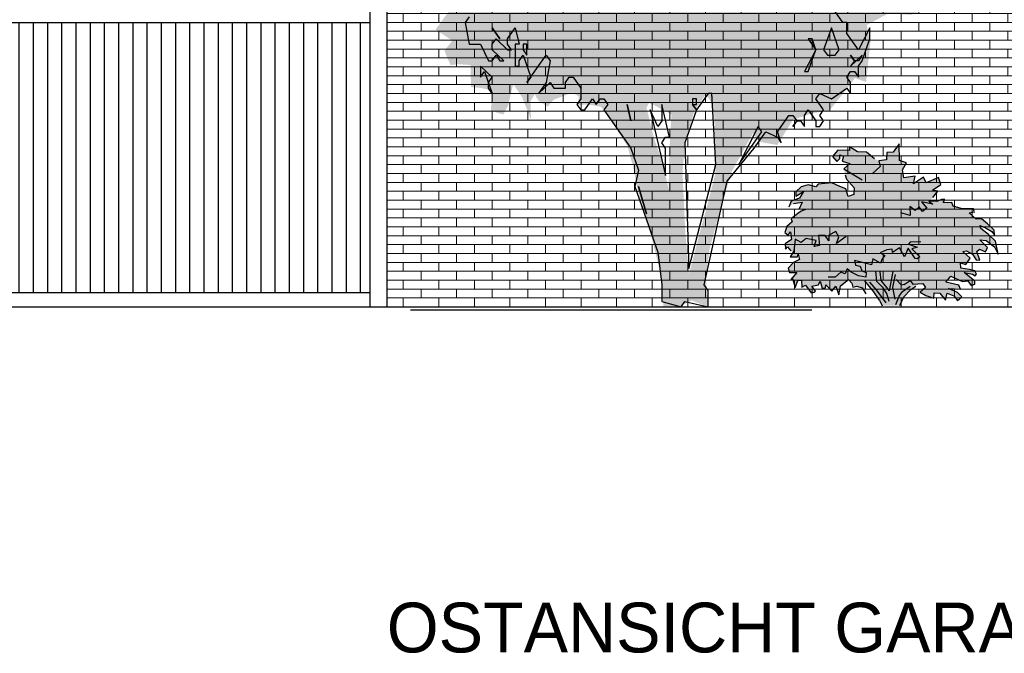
# Model space of a CAD drawing. Extents: x -73 to 359, y -4 to 85.
# Tile 92 of 149: x 160.15 to 167.07, y -3.83 to 0.62. Entities that reach past the tile are written whole.
import ezdxf

# ---------------------------------------------------------------- set-up
doc = ezdxf.new("R2010")
doc.units = 0
doc.header["$MEASUREMENT"] = 0
doc.linetypes.add('Strichlinie', pattern=[0.005644, 0.002822, -0.002822])
for name, color, linetype in [('Ansicht_Ost Garagen_2_A_1 Holz', 7, 'Continuous'), ('Ansicht_Ost Garagen_2_P_ZE_SYMBOL', 7, 'Continuous'), ('Ansicht_Ost Garagen_2_P_ZE_TEXT', 7, 'Continuous'), ('Ansicht_Ost Garagen_2_R_TR_BODEN', 7, 'Continuous'), ('Ansicht_Ost Garagen_2_R_TR_HIDDEN', 7, 'Continuous'), ('Ansicht_Ost Garagen_2_Schraffuren', 7, 'Continuous')]:
    doc.layers.add(name, color=color, linetype=linetype)
doc.styles.add('ERSTELLTER_STIL_3', font='txt')

msp = doc.modelspace()

# ---------------------------------------------------------------- hatches: boundary and pattern name
at = {"layer": 'Ansicht_Ost Garagen_2_P_ZE_SYMBOL', "linetype": 'Continuous', "lineweight": 18, "ltscale": 1000}
h = msp.add_hatch(color=255, dxfattribs=at)
h.paths.add_polyline_path([(166.0086, 1.8725), (166.1295, 1.8891), (166.2388, 1.9666), (166.3558, 1.9998), (166.5001, 2.033), (166.5703, 2.0939), (166.6327, 2.0607), (166.6678, 1.898), (166.6834, 1.7817), (166.5898, 1.6821), (166.6327, 1.6267), (166.7536, 1.6267), (166.7107, 1.5382), (166.6483, 1.4939), (166.6561, 1.4053), (166.6717, 1.3389), (166.6639, 1.2891), (166.6288, 1.1839), (166.6483, 1.0621), (166.6132, 0.9459), (166.6444, 0.7964), (166.504, 0.6913), (166.4182, 0.658), (166.2622, 0.6691), (166.1061, 0.5861), (166.1334, 0.4732), (166.1022, 0.1853), (166.0242, 0.213), (165.9033, 0.058), (165.8448, -0.0139), (165.7161, -0.0361), (165.5874, -0.0804), (165.4782, -0.2575), (165.3534, -0.2354), (165.3066, -0.1745), (165.1584, -0.4424), (165.0765, -0.7136), (165.0024, -0.9848), (164.9751, -1.1841), (164.9907, -1.3956), (164.8737, -1.3502), (164.784, -1.3956), (164.6779, -1.3956), (164.6623, -1.1841), (164.5921, -0.9018), (164.5414, -0.7413), (164.4907, -0.5475), (164.4634, -0.4092), (164.4244, -0.2652), (164.3698, -0.1822), (164.3074, -0.077), (164.2372, 0.0115), (164.1397, 0.0281), (164.0773, 0.0226), (164.0812, 0.0835), (164.0383, 0.1112), (163.9056, 0.0613), (163.8627, 0.0115), (163.7964, 0.0558), (163.773, 0.1001), (163.7418, 0.0503), (163.7457, -0.077), (163.6833, 0.0779), (163.6209, 0.172), (163.5858, 0.0226), (163.5507, -0.0438), (163.4649, -0.0162), (163.4688, 0.1278), (163.3869, 0.1444), (163.3245, 0.1499), (163.3206, 0.3049), (163.2426, 0.3104), (163.1802, 0.3049), (163.1373, 0.4045), (163.1919, 0.4765), (163.1256, 0.5208), (163.0749, 0.554), (163.1841, 0.7034), (163.2309, 0.7699), (163.1217, 0.7588), (163.0359, 0.8352), (163.1295, 0.9348), (163.1997, 0.9736), (163.1685, 1.0621), (163.0515, 1.0234), (162.9793, 1.0234), (163.0047, 1.195), (163.032, 1.278), (163.1412, 1.2448), (163.1646, 1.2559), (163.1529, 1.3776), (163.1841, 1.5049), (163.0125, 1.5658), (163.0593, 1.6821), (163.0866, 1.7485), (163.0437, 1.8703), (163.0398, 2.0474), (163.1061, 2.2577), (163.2348, 2.3518), (163.3167, 2.4293), (163.4376, 2.4736), (163.5546, 2.4681), (163.6872, 2.4792), (163.695, 2.54), (163.6053, 2.5511), (163.5585, 2.5677), (163.422, 2.5788), (163.3635, 2.6452), (163.3011, 2.7559), (163.2504, 2.839), (163.2231, 2.9884), (163.1919, 3.1434), (163.3323, 3.0548), (163.4415, 3.0438), (163.539, 3.1046), (163.3596, 3.1821), (163.3245, 3.243), (163.3869, 3.3703), (163.5312, 3.3471), (163.6131, 3.3028), (163.6716, 3.3748), (163.7418, 3.4633), (163.8354, 3.3526), (163.9056, 3.2751), (163.9915, 3.2032), (163.9602, 3.3637), (163.8198, 3.4578), (163.7145, 3.5353), (163.5975, 3.6073), (163.5507, 3.7567), (163.5897, 3.8287), (163.7379, 3.8619), (163.7184, 3.9837), (163.734, 4.1276), (163.8471, 4.1054), (163.968, 4.0445), (164.0461, 4.0169), (164.1124, 4.0667), (164.1982, 4.1386), (164.3464, 4.0722), (164.3815, 3.9892), (164.5453, 3.9947), (164.5258, 4.2051), (164.5921, 4.2826), (164.7091, 4.1774), (164.7559, 4.0944), (165.0757, 4.1885), (165.1459, 4.3324), (165.252, 4.4874), (165.3729, 4.4652), (165.4626, 4.566), (165.6186, 4.4486), (165.5679, 4.4043), (165.4782, 4.3601), (165.4704, 4.2327), (165.5757, 4.1719), (165.7083, 4.2217), (165.7668, 4.2826), (165.8643, 4.2272), (165.8448, 4.0944), (165.7785, 3.9947), (165.8916, 3.9117), (166.0983, 3.8619), (166.0749, 3.7069), (166.0554, 3.6183), (166.0866, 3.5242), (166.071, 3.3559), (165.993, 3.2729), (166.0788, 3.1456), (166.1919, 3.129), (166.2778, 3.1844), (166.3948, 3.1124), (166.348, 3.0183), (166.3753, 2.9076), (166.3987, 2.7637), (166.3636, 2.6308), (166.3909, 2.5699), (166.504, 2.6308), (166.5937, 2.5367), (166.5352, 2.4482), (166.5235, 2.3651), (166.5157, 2.2157), (166.465, 2.1382), (166.4143, 2.2212), (166.3129, 2.271), (166.149, 2.1769), (166.1061, 2.0607), (166.0008, 1.9998)], flags=0)
h.paths.add_polyline_path([(164.6865, -0.0162), (164.7333, -0.0438), (164.7177, -0.3317), (164.7138, -0.5697), (164.6709, -0.3815), (164.6124, -0.2154), (164.5578, 0.006), (164.5773, 0.0392)], flags=0)
h.paths.add_polyline_path([(164.8308, -0.2265), (164.8932, -0.0217), (164.9751, 0.1001), (165.0063, 0.0558), (165.0336, -0.0383), (165.0414, -0.2542), (165.0414, -0.459), (164.9829, -0.6915), (164.9283, -0.8907), (164.8581, -1.162), (164.8308, -0.8741), (164.8113, -0.4479)], flags=0)
h.paths.add_polyline_path([(166.3051, 1.0931), (166.4377, 1.2204), (166.4845, 1.3145), (166.2349, 1.2979), (166.1802, 1.2038)], flags=0)
h.paths.add_polyline_path([(166.0827, 2.8799), (166.2036, 2.9353), (166.149, 2.6142), (166.0398, 2.6253)], flags=0)
msp.add_hatch(color=9, dxfattribs=at).paths.add_polyline_path([(166.5442, -0.6524), (166.5707, -0.6256), (166.6061, -0.5828), (166.5679, -0.5749), (166.6276, -0.5364), (166.61, -0.4861), (166.5234, -0.5231), (166.5065, -0.4841), (166.4343, -0.5306), (166.446, -0.4765), (166.3679, -0.4881), (166.358, -0.4318), (166.385, -0.3839), (166.3366, -0.3666), (166.3347, -0.2483), (166.2922, -0.3087), (166.2477, -0.3103), (166.2448, -0.3624), (166.1912, -0.3697), (166.1616, -0.3555), (166.1048, -0.3081), (166.0417, -0.3044), (165.9844, -0.2702), (165.9851, -0.2967), (165.9023, -0.2947), (165.8659, -0.3373), (165.8952, -0.374), (165.9167, -0.3527), (165.9167, -0.3276), (165.9441, -0.3353), (165.9343, -0.3701), (165.987, -0.3875), (165.946, -0.4262), (165.9558, -0.4668), (165.9636, -0.4977), (166.0183, -0.5577), (166.0165, -0.6067), (165.9765, -0.6195), (165.9597, -0.5654), (165.9167, -0.5499), (165.8606, -0.5242), (165.7661, -0.5326), (165.7498, -0.5526), (165.6941, -0.5376), (165.6453, -0.5514), (165.608, -0.5877), (165.6091, -0.6167), (165.6626, -0.585), (165.6339, -0.6304), (165.5759, -0.6535), (165.5579, -0.6944), (165.5921, -0.668), (165.6524, -0.6602), (165.6322, -0.7075), (165.6755, -0.7114), (165.6457, -0.7237), (165.6218, -0.7387), (165.5754, -0.7763), (165.5832, -0.7977), (165.5438, -0.8317), (165.5303, -0.8724), (165.5545, -0.8919), (165.5697, -0.869), (165.5782, -0.922), (165.532, -0.952), (165.5348, -0.9905), (165.5506, -0.974), (165.572, -1.0022), (165.5864, -1.0175), (165.5693, -1.0443), (165.6187, -1.044), (165.6254, -1.0256), (165.6339, -1.0632), (165.5905, -1.0846), (165.5551, -1.1231), (165.5638, -1.1542), (165.6149, -1.1535), (165.5725, -1.2027), (165.5849, -1.1955), (165.6035, -1.2588), (165.6221, -1.2097), (165.6488, -1.2072), (165.6496, -1.2579), (165.6755, -1.2428), (165.7155, -1.296), (165.7399, -1.2924), (165.7453, -1.2857), (165.7216, -1.2512), (165.7672, -1.2411), (165.779, -1.2144), (165.7937, -1.2651), (165.817, -1.2612), (165.8201, -1.24), (165.8617, -1.2857), (165.8886, -1.2513), (165.9101, -1.3102), (165.9225, -1.2489), (165.9782, -1.2038), (166.0018, -1.23), (166.0097, -1.2579), (166.0373, -1.2512), (166.0733, -1.2629), (166.1014, -1.304), (166.0936, -1.2133), (166.1566, -1.2907), (166.1971, -1.3492), (166.2149, -1.3873), (166.34, -1.386), (166.3676, -1.3253), (166.4171, -1.2729), (166.4511, -1.2513), (166.4655, -1.2334), (166.5007, -1.2305), (166.5206, -1.2606), (166.4829, -1.2913), (166.5229, -1.3169), (166.5791, -1.3342), (166.5808, -1.2974), (166.6198, -1.2982), (166.6608, -1.3485), (166.6725, -1.3001), (166.7192, -1.3186), (166.7448, -1.3504), (166.776, -1.3253), (166.7445, -1.2941), (166.6821, -1.2657), (166.767, -1.2712), (166.7545, -1.2421), (166.6628, -1.2209), (166.6979, -1.1803), (166.7794, -1.2183), (166.8182, -1.2133), (166.8405, -1.246), (166.8672, -1.2372), (166.8666, -1.2144), (166.7918, -1.1548), (166.8502, -1.1667), (166.868, -1.1779), (166.8795, -1.1667), (166.8659, -1.1416), (166.8288, -1.1319), (166.7684, -1.1236), (166.767, -1.0852), (166.8036, -1.0985), (166.8329, -1.0529), (166.7819, -1.0063), (166.8092, -1.0024), (166.8514, -1.024), (166.8762, -1.0657), (166.901, -1.0668), (166.8815, -1.0063), (166.8991, -0.9908), (166.942, -1.0082), (166.9557, -0.9792), (166.901, -0.9247), (166.9459, -0.9289), (167.0045, -0.9734), (167.0304, -1.0245), (167.0129, -0.9348), (166.9628, -0.8863), (166.9083, -0.8451), (166.9032, -0.8228), (166.946, -0.8418), (166.9865, -0.865), (167.0045, -0.8922), (167.0028, -0.8573), (166.9567, -0.8119), (166.9128, -0.7777), (166.8756, -0.7781), (166.8278, -0.7348), (166.8666, -0.7267), (166.8627, -0.722), (166.8565, -0.7064), (166.7715, -0.7036), (166.7142, -0.6869), (166.7038, -0.6621), (166.6745, -0.664), (166.6433, -0.6607), (166.6562, -0.6412), (166.6334, -0.6401), (166.5983, -0.6544)], flags=0)
at = {"layer": 'Ansicht_Ost Garagen_2_Schraffuren', "linetype": 'Continuous', "lineweight": 18, "ltscale": 1000}
h = msp.add_hatch(dxfattribs=at)
h.set_pattern_fill('MW_Verband__Läufer__DF_0002', color=9, style=0, pattern_type=2)
h.set_pattern_definition([(0, (149.84744, -1.39558), (0, 0.0625), []), (90, (149.84744, -1.39558), (-0.25, 0), [0.0625, -0.0625]), (90, (149.97244, -1.33308), (-0.25, 0), [0.0625, -0.0625])])
h.paths.add_polyline_path([(174.4724, 1.5589), (162.7324, 1.5589), (162.7324, -1.3956), (168.8374, -1.3956), (168.8374, 0.7294), (168.5874, 0.7294), (168.5874, 0.9794), (174.0974, 0.9794), (174.0974, 0.7294), (173.8474, 0.7294), (173.8474, -1.3956), (174.4724, -1.3956)], flags=0)
at = {"layer": 'Ansicht_Ost Garagen_2_Schraffuren', "linetype": 'Continuous', "ltscale": 1000}
h = msp.add_hatch(dxfattribs=at)
h.set_pattern_fill('Holz_Schalung__stehend___85', color=256, style=0, pattern_type=2)
h.set_pattern_definition([(90, (149.84744, -1.39558), (-0.1, 0), [])])
h.paths.add_polyline_path([(154.8623, 0.6044), (154.8623, -1.2956), (162.6124, -1.2956), (162.6124, 0.6044)], flags=0)
h.paths.add_polyline_path([(158.9866, -0.7641), (158.194, -0.7641), (158.194, -0.3065), (158.9866, -0.3065)], flags=0)

# ---------------------------------------------------------------- linework, layer by layer
at = {"layer": 'Ansicht_Ost Garagen_2_A_1 Holz', "linetype": 'Continuous', "ltscale": 1000}
for p, q in [((154.8623, 0.6044), (162.6124, 0.6044)), ((154.8623, -1.2956), (162.6124, -1.2956))]:
    msp.add_line(p, q, dxfattribs=at)
at = {"layer": 'Ansicht_Ost Garagen_2_P_ZE_SYMBOL', "linetype": 'Continuous', "ltscale": 1000}
for p, q in [((163.3105, 0.6429), (163.2834, 0.6044)), ((165.9392, 0.6044), (165.885, 0.6813)), ((163.2834, 0.6044), (163.3105, 0.4506)), ((163.4731, 0.566), (163.5273, 0.489)), ((163.5273, 0.489), (163.4731, 0.566)), ((163.5815, 0.489), (163.6357, 0.566)), ((163.6357, 0.566), (163.6628, 0.4506)), ((165.8579, 0.566), (165.8037, 0.4121)), ((165.9121, 0.4121), (165.8579, 0.566)), ((165.9663, 0.6044), (165.9392, 0.6044)), ((165.9663, 0.5275), (165.9663, 0.6044)), ((166.1289, 0.566), (166.0476, 0.4121)), ((166.1289, 0.489), (166.1289, 0.566)), ((163.4731, 0.4506), (163.5002, 0.489)), ((163.5002, 0.489), (163.5815, 0.4121)), ((163.5815, 0.4506), (163.5815, 0.489)), ((165.7224, 0.489), (165.6953, 0.489)), ((165.6953, 0.489), (165.7495, 0.4121)), ((165.7495, 0.4121), (165.7224, 0.489)), ((166.0476, 0.4121), (165.9663, 0.5275)), ((166.0747, 0.3352), (166.1289, 0.489)), ((163.3105, 0.4506), (163.3918, 0.4506)), ((163.3918, 0.4506), (163.446, 0.3352)), ((163.4731, 0.4121), (163.4731, 0.4506)), ((163.6086, 0.4121), (163.5815, 0.4506)), ((163.6628, 0.4506), (163.6357, 0.4506)), ((163.6357, 0.4506), (163.6357, 0.2967)), ((163.717, 0.4506), (163.6899, 0.4506)), ((163.6899, 0.4506), (163.6899, 0.4121)), ((163.717, 0.3737), (163.717, 0.4506)), ((163.5544, 0.3352), (163.4731, 0.4121)), ((163.4731, 0.3352), (163.5002, 0.3737)), ((163.5002, 0.3737), (163.5273, 0.3352)), ((163.5815, 0.4121), (163.6086, 0.4121)), ((163.6628, 0.3352), (163.6899, 0.3737)), ((163.6899, 0.4121), (163.717, 0.3737)), ((163.6899, 0.3737), (163.7441, 0.2198)), ((163.717, 0.1813), (163.8525, 0.3737)), ((163.8525, 0.3737), (163.8796, 0.3352)), ((165.7495, 0.4121), (165.6682, 0.2583)), ((165.6953, 0.2583), (165.7495, 0.4121)), ((165.8037, 0.4121), (165.8308, 0.3737)), ((165.8308, 0.3737), (165.885, 0.3737)), ((165.885, 0.3737), (165.9121, 0.4121)), ((166.0205, 0.3352), (165.9934, 0.3737)), ((165.9934, 0.3737), (166.0205, 0.3352)), ((165.9934, 0.2967), (166.0747, 0.3737)), ((166.0747, 0.3737), (166.0476, 0.3352)), ((163.4731, 0.2198), (163.3918, 0.2967)), ((163.3918, 0.2967), (163.3918, 0.2198)), ((163.446, 0.3352), (163.4731, 0.3352)), ((163.5273, 0.3352), (163.5544, 0.3352)), ((163.6357, 0.2967), (163.6628, 0.2967)), ((163.6628, 0.2967), (163.6628, 0.3352)), ((163.8796, 0.3352), (163.8525, 0.1813)), ((166.0205, 0.3352), (165.9934, 0.2967)), ((166.0476, 0.3352), (166.0205, 0.3352)), ((166.0476, 0.2967), (166.0747, 0.3352)), ((166.0476, 0.2198), (166.0476, 0.2967)), ((163.3918, 0.2198), (163.4189, 0.2583)), ((163.4189, 0.2583), (163.4731, 0.1044)), ((163.446, 0.1813), (163.4731, 0.2198)), ((163.7441, 0.2198), (163.717, 0.1813)), ((163.988, 0.1813), (164.0151, 0.2198)), ((164.0151, 0.2198), (164.0422, 0.2198)), ((164.0422, 0.2198), (164.0964, 0.1429)), ((165.6682, 0.2583), (165.6953, 0.2583)), ((165.9663, 0.2198), (165.9934, 0.2583)), ((165.9934, 0.1813), (165.9663, 0.2198)), ((165.9934, 0.2583), (166.0205, 0.2583)), ((166.0205, 0.2583), (166.0476, 0.2198)), ((163.446, 0.1429), (163.446, 0.1813)), ((163.4731, 0.1044), (163.446, 0.1429)), ((163.8525, 0.1813), (163.7983, 0.1044)), ((163.7983, 0.1044), (163.8796, 0.1813)), ((163.8796, 0.1813), (163.9067, 0.1429)), ((163.9067, 0.1429), (163.988, 0.1429)), ((163.988, 0.1429), (163.988, 0.1813)), ((164.0964, 0.1429), (164.0964, 0.066)), ((165.8579, 0.066), (165.9663, 0.1429)), ((165.9663, 0.1429), (165.9934, 0.1044)), ((165.9934, 0.1044), (165.9934, 0.1813)), ((164.9907, 0.1044), (164.9094, -0.011)), ((165.0178, 0.1044), (164.9907, 0.1044)), ((165.0449, -0.3956), (165.0178, 0.1044)), ((165.7495, 0.066), (165.7766, 0.1044)), ((165.7766, 0.1044), (165.8579, 0.066)), ((164.0964, 0.066), (164.0693, 0.0275)), ((164.0693, 0.0275), (164.0964, -0.011)), ((164.1235, -0.011), (164.1777, 0.066)), ((164.1777, 0.066), (164.2048, 0.0275)), ((164.2048, 0.0275), (164.2319, 0.066)), ((164.2319, 0.066), (164.259, 0.066)), ((164.259, 0.066), (164.2861, 0.0275)), ((164.2861, 0.0275), (164.259, -0.011)), ((164.4216, 0.0275), (164.4487, -0.0879)), ((164.4487, -0.0879), (164.4216, 0.0275)), ((164.7197, -0.2033), (164.6655, 0.0275)), ((164.6655, 0.0275), (164.6655, -0.0879)), ((164.9094, 0.066), (164.8823, 0.066)), ((164.8823, 0.066), (164.8823, 0.0275)), ((164.9094, -0.011), (164.8823, 0.0275)), ((164.8823, 0.0275), (164.9094, 0.0275)), ((164.8823, 0.0275), (164.9094, -0.011)), ((164.9094, 0.0275), (164.9094, 0.066)), ((165.8037, -0.011), (165.7495, 0.066)), ((164.0964, -0.011), (164.1235, -0.011)), ((164.259, -0.011), (164.4487, -0.2802)), ((164.6384, -0.1263), (164.5842, -0.011)), ((164.5842, -0.011), (164.6926, -0.4725)), ((164.9094, -0.011), (164.8281, -0.2417)), ((165.4785, -0.1648), (165.5598, -0.0494)), ((165.5598, -0.0494), (165.5869, -0.0494)), ((165.5869, -0.0494), (165.614, -0.0879)), ((165.6682, -0.0494), (165.6953, -0.011)), ((165.6682, -0.1263), (165.6682, -0.0494)), ((165.6953, -0.011), (165.7495, -0.0879)), ((165.7766, -0.0494), (165.8037, -0.011)), ((165.8037, -0.0879), (165.7766, -0.0494)), ((164.6655, -0.0879), (164.6384, -0.1263)), ((165.343, -0.1263), (165.2075, -0.3956)), ((165.3701, -0.1648), (165.343, -0.1263)), ((165.614, -0.0879), (165.5869, -0.1263)), ((165.5869, -0.1263), (165.614, -0.0879)), ((165.614, -0.0879), (165.6411, -0.0879)), ((165.6411, -0.0879), (165.6682, -0.1263)), ((165.7495, -0.0879), (165.7495, -0.1263)), ((165.7495, -0.1263), (165.7766, -0.1263)), ((165.7766, -0.1263), (165.8037, -0.0879)), ((164.6655, -0.2417), (164.6926, -0.2033)), ((164.6926, -0.2033), (164.7197, -0.2033)), ((165.2075, -0.3956), (165.3701, -0.1648)), ((165.3159, -0.2802), (165.3972, -0.1648)), ((165.3972, -0.1648), (165.4785, -0.2033)), ((165.5056, -0.2417), (165.4785, -0.1648)), ((165.4785, -0.2033), (165.5056, -0.2417)), ((164.6926, -0.2802), (164.6655, -0.2417)), ((164.8281, -0.2417), (164.8552, -1.1263)), ((166.0417, -0.3044), (165.9844, -0.2702)), ((165.9844, -0.2702), (165.9851, -0.2967)), ((166.3347, -0.2483), (166.2922, -0.3087)), ((166.3366, -0.3666), (166.3347, -0.2483)), ((164.4487, -0.2802), (164.5029, -0.434)), ((164.6926, -0.4725), (164.6926, -0.2802)), ((165.1262, -0.511), (165.3159, -0.2802)), ((165.9023, -0.2947), (165.8659, -0.3373)), ((165.8659, -0.3373), (165.8952, -0.374)), ((165.9851, -0.2967), (165.9023, -0.2947)), ((165.9167, -0.3527), (165.9167, -0.3276)), ((165.9167, -0.3276), (165.9441, -0.3353)), ((165.9441, -0.3353), (165.9343, -0.3701)), ((166.1048, -0.3081), (166.0417, -0.3044)), ((166.1616, -0.3555), (166.1048, -0.3081)), ((166.2477, -0.3103), (166.2448, -0.3624)), ((166.2922, -0.3087), (166.2477, -0.3103)), ((164.8552, -1.1263), (165.0449, -0.3956)), ((165.8952, -0.374), (165.9167, -0.3527)), ((165.9343, -0.3701), (165.987, -0.3875)), ((165.987, -0.3875), (165.946, -0.4262)), ((166.1999, -0.4088), (166.1452, -0.461)), ((166.2448, -0.3624), (166.1912, -0.3697)), ((166.1912, -0.3697), (166.1999, -0.4088)), ((166.385, -0.3839), (166.3366, -0.3666)), ((166.358, -0.4318), (166.385, -0.3839)), ((164.5029, -0.434), (164.4758, -0.5494)), ((165.946, -0.4262), (166.0749, -0.5016)), ((165.9558, -0.4668), (165.9636, -0.4977)), ((166.3679, -0.4881), (166.358, -0.4318)), ((166.446, -0.4765), (166.3679, -0.4881)), ((166.4343, -0.5306), (166.446, -0.4765)), ((166.5065, -0.4841), (166.4343, -0.5306)), ((166.5234, -0.5231), (166.5065, -0.4841)), ((164.4758, -0.5494), (164.6384, -1.011)), ((164.5029, -0.5494), (164.5571, -0.7417)), ((164.5571, -0.7417), (164.5029, -0.5494)), ((164.9636, -1.2417), (165.1262, -0.511)), ((165.6453, -0.5514), (165.608, -0.5877)), ((165.6941, -0.5376), (165.6453, -0.5514)), ((165.7498, -0.5526), (165.6941, -0.5376)), ((165.7661, -0.5326), (165.7498, -0.5526)), ((165.8606, -0.5242), (165.7661, -0.5326)), ((165.9167, -0.5499), (165.8606, -0.5242)), ((165.9597, -0.5654), (165.9167, -0.5499)), ((165.9636, -0.4977), (166.0183, -0.5577)), ((166.61, -0.4861), (166.5234, -0.5231)), ((166.5679, -0.5749), (166.6276, -0.5364)), ((166.6276, -0.5364), (166.61, -0.4861)), ((165.608, -0.5877), (165.6091, -0.6167)), ((165.6091, -0.6167), (165.6626, -0.585)), ((165.6626, -0.585), (165.6339, -0.6304)), ((165.9765, -0.6195), (165.9597, -0.5654)), ((166.0165, -0.6067), (165.9765, -0.6195)), ((166.0183, -0.5577), (166.0165, -0.6067)), ((166.6061, -0.5828), (166.5679, -0.5749)), ((166.5707, -0.6256), (166.6061, -0.5828)), ((165.5759, -0.6535), (165.5579, -0.6944)), ((165.6339, -0.6304), (165.5759, -0.6535)), ((165.5921, -0.668), (165.6524, -0.6602)), ((165.6524, -0.6602), (165.6322, -0.7075)), ((166.4463, -0.7175), (166.4089, -0.6892)), ((166.4089, -0.6892), (166.4108, -0.753)), ((166.5707, -0.6746), (166.4928, -0.6582)), ((166.4928, -0.6582), (166.528, -0.7027)), ((166.5983, -0.6544), (166.5442, -0.6524)), ((166.5442, -0.6524), (166.5707, -0.6746)), ((166.6334, -0.6401), (166.5983, -0.6544)), ((166.6562, -0.6412), (166.6334, -0.6401)), ((166.6433, -0.6607), (166.6562, -0.6412)), ((166.6745, -0.664), (166.6433, -0.6607)), ((166.7038, -0.6621), (166.6745, -0.664)), ((166.7142, -0.6869), (166.7038, -0.6621)), ((166.7715, -0.7036), (166.7142, -0.6869)), ((165.6218, -0.7387), (165.5754, -0.7763)), ((165.6457, -0.7237), (165.6218, -0.7387)), ((165.6322, -0.7075), (165.6755, -0.7114)), ((165.6755, -0.7114), (165.6457, -0.7237)), ((166.4108, -0.753), (166.3464, -0.7336)), ((166.4756, -0.6925), (166.4463, -0.7175)), ((166.4987, -0.7259), (166.4756, -0.6925)), ((166.528, -0.7027), (166.4987, -0.7259)), ((166.8565, -0.7064), (166.7715, -0.7036)), ((166.8278, -0.7348), (166.8666, -0.7267)), ((166.8756, -0.7781), (166.8278, -0.7348)), ((166.8627, -0.722), (166.8565, -0.7064)), ((165.5832, -0.7977), (165.5438, -0.8317)), ((165.5754, -0.7763), (165.5832, -0.7977)), ((166.9128, -0.7777), (166.8756, -0.7781)), ((166.9083, -0.8451), (166.9032, -0.8228)), ((166.9032, -0.8228), (166.946, -0.8418)), ((166.9567, -0.8119), (166.9128, -0.7777)), ((167.0028, -0.8573), (166.9567, -0.8119)), ((165.5438, -0.8317), (165.5303, -0.8724)), ((165.5303, -0.8724), (165.5545, -0.8919)), ((165.5545, -0.8919), (165.5697, -0.869)), ((165.5697, -0.869), (165.5782, -0.922)), ((165.8134, -0.8947), (165.7683, -0.893)), ((165.7683, -0.893), (165.7754, -0.9635)), ((165.8391, -0.9314), (165.8134, -0.8947)), ((165.8409, -0.8924), (165.8391, -0.9314)), ((165.8904, -0.8657), (165.8409, -0.8924)), ((165.9107, -0.9036), (165.8904, -0.8657)), ((166.9628, -0.8863), (166.9083, -0.8451)), ((166.946, -0.8418), (166.9865, -0.865)), ((167.0129, -0.9348), (166.9628, -0.8863)), ((166.9865, -0.865), (167.0045, -0.8922)), ((167.0045, -0.8922), (167.0028, -0.8573)), ((165.5782, -0.922), (165.532, -0.952)), ((165.532, -0.952), (165.5348, -0.9905)), ((165.6035, -0.9203), (165.5945, -1.005)), ((165.6457, -0.9442), (165.6035, -0.9203)), ((165.6817, -0.9158), (165.6457, -0.9442)), ((165.7515, -0.9298), (165.6817, -0.9158)), ((165.7363, -0.971), (165.7515, -0.9298)), ((165.7754, -0.9635), (165.7363, -0.971)), ((165.9625, -0.9019), (165.8932, -0.9504)), ((165.8932, -0.9504), (165.9107, -0.9036)), ((166.4128, -0.9405), (166.3996, -0.9559)), ((166.3996, -0.9559), (166.461, -0.9754)), ((166.487, -0.9386), (166.4128, -0.9405)), ((166.9557, -0.9792), (166.901, -0.9247)), ((166.901, -0.9247), (166.9459, -0.9289)), ((166.9459, -0.9289), (167.0045, -0.9734)), ((167.0304, -1.0245), (167.0129, -0.9348)), ((164.6384, -1.011), (164.6655, -1.2417)), ((165.5348, -0.9905), (165.5506, -0.974)), ((165.5506, -0.974), (165.572, -1.0022)), ((165.5945, -1.005), (165.5693, -1.0443)), ((165.6187, -1.044), (165.6254, -1.0256)), ((165.6254, -1.0256), (165.6339, -1.0632)), ((166.2477, -0.9949), (166.2019, -1.0159)), ((166.2019, -1.0159), (166.2331, -1.0353)), ((166.2331, -1.0353), (166.214, -1.0568)), ((166.2849, -0.9899), (166.2477, -0.9949)), ((166.2882, -1.0139), (166.2849, -0.9899)), ((166.3366, -0.9811), (166.2882, -1.0139)), ((166.3718, -1.0449), (166.3366, -0.9811)), ((166.3972, -0.9831), (166.3718, -1.0449)), ((166.446, -1.0565), (166.3972, -0.9831)), ((166.461, -0.9754), (166.4225, -0.9869)), ((166.4225, -0.9869), (166.479, -1.044)), ((166.7819, -1.0063), (166.8092, -1.0024)), ((166.8329, -1.0529), (166.7819, -1.0063)), ((166.8092, -1.0024), (166.8514, -1.024)), ((166.8514, -1.024), (166.8762, -1.0657)), ((166.8815, -1.0063), (166.8991, -0.9908)), ((166.901, -1.0668), (166.8815, -1.0063)), ((166.8991, -0.9908), (166.942, -1.0082)), ((166.942, -1.0082), (166.9557, -0.9792)), ((167.0045, -0.9734), (167.0304, -1.0245)), ((165.5905, -1.0846), (165.5551, -1.1231)), ((165.5693, -1.0443), (165.6187, -1.044)), ((165.6339, -1.0632), (165.5905, -1.0846)), ((166.1394, -1.0991), (166.0202, -1.0701)), ((166.0202, -1.0701), (166.028, -1.1029)), ((166.028, -1.1029), (166.0612, -1.1087)), ((166.1491, -1.0585), (166.1394, -1.0991)), ((166.2038, -1.0891), (166.1491, -1.0585)), ((166.214, -1.0568), (166.2038, -1.0891)), ((166.4616, -1.0585), (166.446, -1.0565)), ((166.479, -1.044), (166.4616, -1.0585)), ((166.7684, -1.1236), (166.767, -1.0852)), ((166.767, -1.0852), (166.8036, -1.0985)), ((166.8036, -1.0985), (166.8329, -1.0529)), ((166.8762, -1.0657), (166.901, -1.0668)), ((165.5551, -1.1231), (165.5638, -1.1542)), ((165.5638, -1.1542), (165.6149, -1.1535)), ((165.6149, -1.1535), (165.5725, -1.2027)), ((165.9248, -1.1509), (165.8855, -1.188)), ((165.9546, -1.1637), (165.9248, -1.1509)), ((165.9681, -1.1286), (165.9546, -1.1637)), ((165.9968, -1.1513), (165.9681, -1.1286)), ((166.048, -1.1765), (165.9968, -1.1513)), ((166.1003, -1.1861), (166.048, -1.1765)), ((166.0612, -1.1087), (166.071, -1.1414)), ((166.071, -1.1414), (166.1037, -1.1542)), ((166.1037, -1.1542), (166.1003, -1.1861)), ((166.1774, -1.2174), (166.1698, -1.1422)), ((166.2078, -1.2102), (166.2017, -1.15)), ((166.267, -1.2832), (166.2917, -1.1478)), ((166.3067, -1.1685), (166.2882, -1.2606)), ((166.8288, -1.1319), (166.7684, -1.1236)), ((166.8666, -1.2144), (166.7918, -1.1548)), ((166.7918, -1.1548), (166.8502, -1.1667)), ((166.8659, -1.1416), (166.8288, -1.1319)), ((166.8502, -1.1667), (166.868, -1.1779)), ((166.8795, -1.1667), (166.8659, -1.1416)), ((166.868, -1.1779), (166.8795, -1.1667)), ((164.6655, -1.2417), (164.6655, -1.3571)), ((164.9907, -1.2802), (164.9636, -1.2417)), ((165.5725, -1.2027), (165.5849, -1.1955)), ((165.5849, -1.1955), (165.6035, -1.2588)), ((165.6035, -1.2588), (165.6221, -1.2097)), ((165.6221, -1.2097), (165.6488, -1.2072)), ((165.6488, -1.2072), (165.6496, -1.2579)), ((165.6496, -1.2579), (165.6755, -1.2428)), ((165.6755, -1.2428), (165.7155, -1.296)), ((165.7216, -1.2512), (165.7672, -1.2411)), ((165.7672, -1.2411), (165.779, -1.2144)), ((165.779, -1.2144), (165.7937, -1.2651)), ((165.817, -1.2612), (165.8201, -1.24)), ((165.8201, -1.24), (165.8617, -1.2857)), ((165.8855, -1.188), (165.8347, -1.188)), ((165.9225, -1.2489), (165.9782, -1.2038)), ((165.9782, -1.2038), (166.0018, -1.23)), ((166.0018, -1.23), (166.0097, -1.2579)), ((166.1566, -1.2907), (166.0936, -1.2133)), ((166.1744, -1.275), (166.1292, -1.2229)), ((166.2214, -1.2623), (166.1774, -1.2174)), ((166.267, -1.2832), (166.2078, -1.2102)), ((166.3504, -1.2423), (166.313, -1.2027)), ((166.3687, -1.2395), (166.3504, -1.2423)), ((166.3687, -1.2395), (166.4108, -1.2093)), ((166.4108, -1.2093), (166.4303, -1.2363)), ((166.4303, -1.2363), (166.5007, -1.2305)), ((166.5007, -1.2305), (166.5206, -1.2606)), ((166.6628, -1.2209), (166.6979, -1.1803)), ((166.7545, -1.2421), (166.6628, -1.2209)), ((166.6979, -1.1803), (166.7794, -1.2183)), ((166.767, -1.2712), (166.7545, -1.2421)), ((166.7794, -1.2183), (166.8182, -1.2133)), ((166.8182, -1.2133), (166.8405, -1.246)), ((166.8405, -1.246), (166.8672, -1.2372)), ((166.8672, -1.2372), (166.8666, -1.2144)), ((164.9907, -1.3956), (164.9907, -1.2802)), ((165.7155, -1.296), (165.7399, -1.2924)), ((165.7453, -1.2857), (165.7216, -1.2512)), ((165.7399, -1.2924), (165.7453, -1.2857)), ((165.7937, -1.2651), (165.817, -1.2612)), ((165.8617, -1.2857), (165.8886, -1.2513)), ((165.8886, -1.2513), (165.9101, -1.3102)), ((165.9101, -1.3102), (165.9225, -1.2489)), ((166.0097, -1.2579), (166.0373, -1.2512)), ((166.0373, -1.2512), (166.0733, -1.2629)), ((166.0733, -1.2629), (166.1014, -1.304)), ((166.1971, -1.3492), (166.1566, -1.2907)), ((166.2436, -1.3681), (166.1744, -1.275)), ((166.2479, -1.3023), (166.2214, -1.2623)), ((166.2647, -1.3581), (166.2479, -1.3023)), ((166.2882, -1.2606), (166.304, -1.3409)), ((166.3355, -1.3216), (166.3591, -1.2865)), ((166.3591, -1.2865), (166.4109, -1.2512)), ((166.3676, -1.3253), (166.4171, -1.2729)), ((166.4171, -1.2729), (166.4511, -1.2513)), ((166.5206, -1.2606), (166.4829, -1.2913)), ((166.4829, -1.2913), (166.5229, -1.3169)), ((166.5791, -1.3342), (166.5808, -1.2974)), ((166.5808, -1.2974), (166.6198, -1.2982)), ((166.6198, -1.2982), (166.6608, -1.3485)), ((166.6608, -1.3485), (166.6725, -1.3001)), ((166.6725, -1.3001), (166.7192, -1.3186)), ((166.7445, -1.2941), (166.6821, -1.2657)), ((166.6821, -1.2657), (166.767, -1.2712)), ((166.776, -1.3253), (166.7445, -1.2941)), ((164.6655, -1.3571), (164.801, -1.3956)), ((164.801, -1.3956), (164.8281, -1.3571)), ((164.8281, -1.3571), (164.9907, -1.3956)), ((166.1971, -1.3492), (166.2149, -1.3873)), ((166.3107, -1.3782), (166.3355, -1.3216)), ((166.34, -1.386), (166.3676, -1.3253)), ((166.5229, -1.3169), (166.5791, -1.3342)), ((166.7192, -1.3186), (166.7448, -1.3504)), ((166.7448, -1.3504), (166.776, -1.3253))]:
    msp.add_line(p, q, dxfattribs=at)
at = {"layer": 'Ansicht_Ost Garagen_2_R_TR_BODEN', "linetype": 'Continuous', "ltscale": 1000}
msp.add_line((145.9667, -1.3956), (193.4831, -1.3956), dxfattribs=at)
at = {"layer": 'Ansicht_Ost Garagen_2_R_TR_BODEN', "linetype": 'Strichlinie', "ltscale": 1000}
msp.add_line((145.9667, -1.4156), (193.4831, -1.4156), dxfattribs=at)
at = {"layer": 'Ansicht_Ost Garagen_2_R_TR_HIDDEN', "linetype": 'Continuous', "ltscale": 1000}
for p, q in [((162.7324, 1.5589), (162.7324, -1.3956)), ((162.6124, 1.0288), (162.6124, -1.3956))]:
    msp.add_line(p, q, dxfattribs=at)
at = {"layer": 'Ansicht_Ost Garagen_2_Schraffuren', "color": 255, "linetype": 'Continuous', "lineweight": 18, "ltscale": 1000}
for p, q in [((162.7324, 1.5589), (162.7324, -1.3956)), ((162.6124, 0.6044), (154.8623, 0.6044)), ((162.6124, -1.2956), (162.6124, 0.6044)), ((154.8623, -1.2956), (162.6124, -1.2956)), ((162.7324, -1.3956), (168.8374, -1.3956))]:
    msp.add_line(p, q, dxfattribs=at)

# ---------------------------------------------------------------- texts
at = {"layer": 'Ansicht_Ost Garagen_2_P_ZE_TEXT', "linetype": 'Continuous', "insert": (162.7324, -3.4756), "char_height": 0.35, "attachment_point": 1, "style": 'ERSTELLTER_STIL_3'}
msp.add_mtext('{OSTANSICHT GARAGEN II}', dxfattribs=at)

doc.saveas('drawing.dxf')
